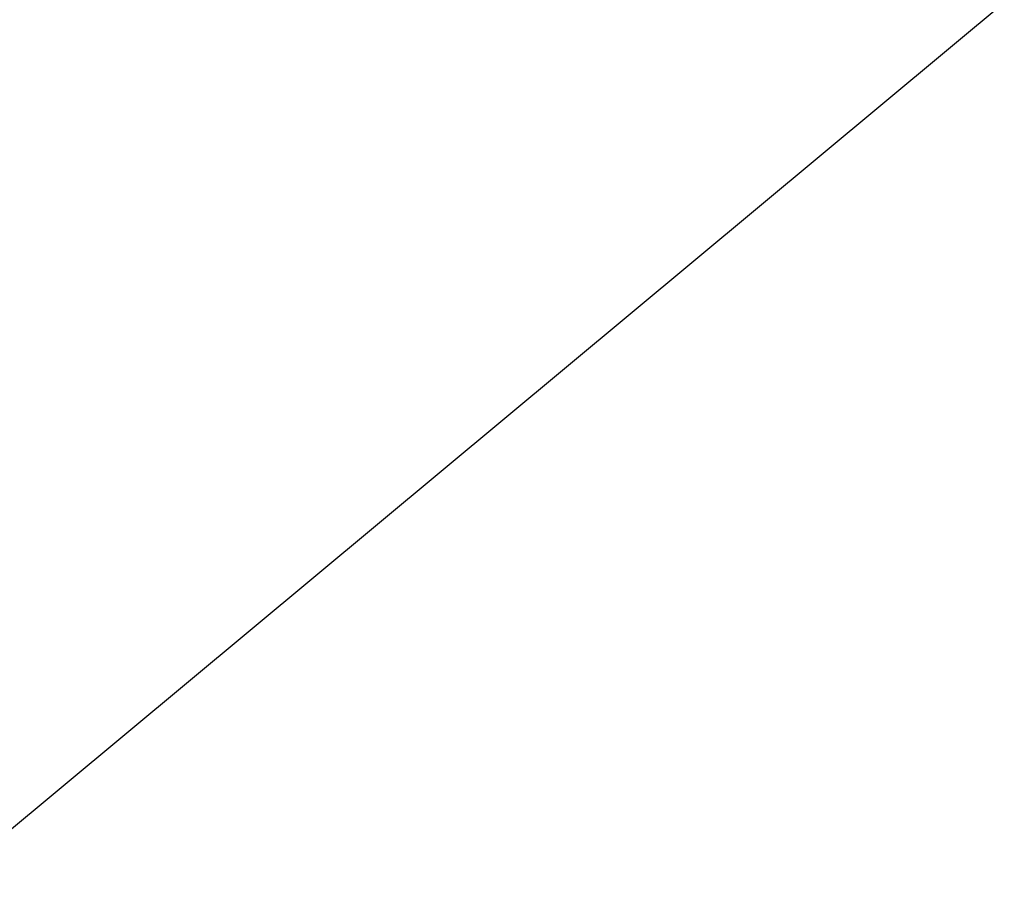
# Model space of a CAD drawing. Extents: x 448150 to 449332, y 437108 to 438384.
# Tile 6 of 46: x 448897 to 448998, y 437358 to 437449. Entities that reach past the tile are written whole.
import ezdxf

# ---------------------------------------------------------------- set-up
doc = ezdxf.new("R2010")
doc.units = 0
doc.header["$LTSCALE"] = 2
doc.header["$MEASUREMENT"] = 0
doc.linetypes.add('AUSGEZOGEN', pattern=[0])
doc.linetypes.add('STRICHPT-X3', pattern=[3, 1.5, -0.75, 0, -0.75])
for name, color, linetype in [('ACHSE', 250, 'STRICHPT-X3'), ('FBR', 8, 'CONTINUOUS'), ('Planeinteilung', 6, 'CONTINUOUS'), ('RAHMEN', 250, 'AUSGEZOGEN'), ('SCHLITZRINNE', 8, 'AUSGEZOGEN')]:
    doc.layers.add(name, color=color, linetype=linetype)

# ---------------------------------------------------------------- blocks, each defined once
blk = doc.blocks.new('1135594')
at = {"layer": 'RAHMEN'}
blk.add_line((950, 5), (950, 589), dxfattribs=at)

msp = doc.modelspace()

# ---------------------------------------------------------------- hatches: boundary and pattern name
at = {"layer": 'SCHLITZRINNE'}
h = msp.add_hatch(dxfattribs=at)
h.set_pattern_fill('_USER', color=256, scale=1.5, angle=45, style=0, pattern_type=0)
h.set_pattern_definition([(0.19809, (448696.2442, 437758.0261), (-0.005186, 1.499991), [])])
edge = h.paths.add_edge_path()
edge.add_arc((450103.94, 439168.64), 1992.85, 225.25393, 225.3265)
edge.add_arc((450104.38, 439169.08), 1993.47, 225.3265, 225.68551)
edge.add_arc((450114.11, 439179.05), 2007.4, 225.68551, 226.04327)
edge.add_arc((450116.37, 439181.4), 2010.66, 226.04327, 226.40034)
edge.add_arc((450108.35, 439172.97), 1999.02, 226.40034, 226.75845)
edge.add_arc((450107.36, 439171.92), 1997.58, 226.75845, 227.1169)
edge.add_arc((450114.22, 439179.31), 2007.66, 227.1169, 227.47445)
edge.add_arc((450112.04, 439176.93), 2004.44, 227.47445, 227.83238)
edge.add_arc((450107.82, 439172.27), 1998.16, 227.83238, 228.19088)
edge.add_arc((450107.66, 439172.09), 1997.92, 228.19088, 228.54975)
edge.add_arc((450107.03, 439171.38), 1996.96, 228.54975, 228.9087)
edge.add_arc((450111.57, 439176.59), 2003.87, 228.9087, 229.26596)
edge.add_arc((450119.09, 439185.32), 2015.39, 229.26596, 229.6222)
edge.add_arc((450115.13, 439180.66), 2009.28, 229.6222, 229.97992)
edge.add_arc((450101.81, 439164.79), 1988.56, 229.97992, 230.3395)
edge.add_arc((450135.91, 439205.92), 2041.98, 230.3395, 230.69914)
edge.add_arc((450015.79, 439059.17), 1852.34, 230.69914, 231.07675)
edge.add_arc((450440.04, 439584.51), 2527.6, 231.07675, 231.41321)
edge.add_arc((449605.18, 438538.21), 1189.04, 231.41321, 231.90377)
edge.add_arc((451876.6, 441435.45), 4870.53, 231.90377, 232.05412)
edge.add_arc((449764.39, 438726.67), 1435.57, 232.05412, 232.33105)
edge.add_arc((663048.57, 714993.47), 350453.47, 232.3310515, 232.3318237)
edge.add_arc((452105.71, 441751.77), 5260.88, 232.33184, 232.33814)
edge.add_arc((1083717.78, 1260087.56), 1038995.51, 232.33813988, 232.33882921)
edge.add_arc((362297.75, 325361.77), 141749.67, 52.3359582, 52.3410109, ccw=False)
edge.add_arc((130991.07, 25697.41), 520301.52, 52.3345817, 52.3359582, ccw=False)
edge.add_arc((597397.74, 629905.02), 242982.19, 232.3337962, 232.3367437)
edge.add_arc((1091510.3, 1270060.01), 1051651.24, 232.33674373, 232.33742474)
edge.add_arc((63904.41, -61307.14), 630166.93, 52.33651599, 52.33765249, ccw=False)
edge.add_line((448950.68, 437541.27), (448965.93, 437529.5))
edge.add_arc((450103.94, 439168.64), 1993.35, 225.25393, 225.3265)
edge.add_arc((450104.38, 439169.08), 1993.97, 225.3265, 225.63581)
h = msp.add_hatch(dxfattribs=at)
h.set_pattern_fill('_USER', color=256, scale=1.5, angle=45, style=0, pattern_type=0)
h.set_pattern_definition([(5.43336, (448830.8072, 437635.437), (-0.142032, 1.4932605), [])])
edge = h.paths.add_edge_path()
edge.add_arc((450115.13, 439180.66), 2009.78, 229.70284, 229.97992)
edge.add_arc((450101.81, 439164.79), 1989.06, 229.97992, 230.3395)
edge.add_arc((450135.91, 439205.92), 2042.48, 230.3395, 230.69914)
edge.add_arc((450015.79, 439059.17), 1852.84, 230.69914, 231.07675)
edge.add_arc((450440.04, 439584.51), 2528.1, 231.07675, 231.21142)
edge.add_arc((450103.94, 439168.64), 1992.85, 225.25393, 225.3265)
edge.add_arc((450104.38, 439169.08), 1993.47, 225.3265, 225.68551)
edge.add_arc((450114.11, 439179.05), 2007.4, 225.68551, 226.04327)
edge.add_arc((450116.37, 439181.4), 2010.66, 226.04327, 226.40034)
edge.add_arc((450108.35, 439172.97), 1999.02, 226.40034, 226.75845)
edge.add_arc((450107.36, 439171.92), 1997.58, 226.75845, 227.1169)
edge.add_arc((450114.22, 439179.31), 2007.66, 227.1169, 227.47445)
edge.add_arc((450112.04, 439176.93), 2004.44, 227.47445, 227.83238)
edge.add_arc((450107.82, 439172.27), 1998.16, 227.83238, 228.19088)
edge.add_arc((450107.66, 439172.09), 1997.92, 228.19088, 228.54975)
edge.add_arc((450107.03, 439171.38), 1996.96, 228.54975, 228.9087)
edge.add_arc((450111.57, 439176.59), 2003.87, 228.9087, 229.26596)
edge.add_arc((450119.09, 439185.32), 2015.39, 229.26596, 229.6222)
edge.add_arc((450115.13, 439180.66), 2009.28, 229.6222, 229.97992)
edge.add_arc((450101.81, 439164.79), 1988.56, 229.97992, 230.3395)
edge.add_arc((450135.91, 439205.92), 2041.98, 230.3395, 230.69914)
edge.add_arc((450015.79, 439059.17), 1852.34, 230.69914, 231.07675)
edge.add_arc((450440.04, 439584.51), 2527.6, 231.07675, 231.41321)
edge.add_arc((449605.18, 438538.21), 1189.04, 231.41321, 231.90377)
edge.add_arc((451876.6, 441435.45), 4870.53, 231.90377, 232.05412)
edge.add_arc((449764.39, 438726.67), 1435.57, 232.05412, 232.33105)
edge.add_arc((663048.57, 714993.47), 350453.47, 232.3310515, 232.3318237)
edge.add_arc((452105.71, 441751.77), 5260.88, 232.33184, 232.33814)
edge.add_arc((1083717.78, 1260087.56), 1038995.51, 232.33813988, 232.33882921)
edge.add_arc((362297.75, 325361.77), 141749.67, 52.3359582, 52.3410109, ccw=False)
edge.add_arc((130991.07, 25697.41), 520301.52, 52.3345817, 52.3359582, ccw=False)
edge.add_arc((597397.74, 629905.02), 242982.19, 232.3337962, 232.3367437)
edge.add_arc((1091510.3, 1270060.01), 1051651.24, 232.33674373, 232.33742474)
edge.add_arc((63904.41, -61307.14), 630166.93, 52.33651599, 52.33765249, ccw=False)
edge.add_line((448950.68, 437541.27), (448965.93, 437529.5))

# ---------------------------------------------------------------- linework, layer by layer
at = {"layer": 'ACHSE'}
msp.add_lwpolyline([(448892.53, 437588.68, 0.000003), (448902.42, 437581.04, -0.000022), (448912.32, 437573.41, -0.000006), (448922.22, 437565.77, 0.000013), (448932.11, 437558.13, 0.000003), (448942.01, 437550.49, -0.000005), (448951.9, 437542.85, -0.000002), (448981.59, 437519.94, 0.000001), (449011.27, 437497.03, 0), (449049.14, 437467.8, 0), (449090.43, 437435.92, 0.000002), (449130.01, 437405.37, -0.000003), (449169.59, 437374.82, -0.000001), (449183.7, 437363.93, 0.000004)], format="xyb", dxfattribs=at)
at = {"layer": 'FBR'}
for points in [[(448893.75, 437590.26, 0.000003), (448903.65, 437582.63, -0.000022), (448913.54, 437574.99, -0.000006), (448923.44, 437567.35, 0.000013), (448933.33, 437559.71, 0.000003), (448943.23, 437552.07, -0.000005), (448953.12, 437544.44, -0.000002), (448982.81, 437521.52), (449012.49, 437498.61), (449035.23, 437481.06), (449050.36, 437469.38), (449091.65, 437437.51, 0.000002), (449131.24, 437406.96, -0.000003), (449170.82, 437376.41, -0.000001), (449185.28, 437365.24, -0.000001)], [(448881.99, 437575.03, 0.000003), (448891.88, 437567.39, -0.000022), (448901.78, 437559.75, -0.000006), (448911.67, 437552.11, 0.000013), (448921.57, 437544.47, 0.000003), (448931.46, 437536.84, -0.000005), (448941.36, 437529.2, -0.000002), (448971.05, 437506.29), (449000.73, 437483.37), (449002.07, 437482.34)], [(448965.93, 437529.5), (448980.36, 437518.36), (449010.05, 437495.44), (449032.79, 437477.89), (449047.91, 437466.22), (449089.21, 437434.34, 0.000002), (449128.79, 437403.79, -0.000003), (449168.37, 437373.24, -0.000001), (449182.13, 437362.62, -0.000001)]]:
    msp.add_lwpolyline(points, format="xyb", dxfattribs=at)
at = {"layer": 'SCHLITZRINNE'}
msp.add_lwpolyline([(448891.31, 437587.1, 0.000003), (448901.2, 437579.46, -0.000022), (448911.1, 437571.82, -0.000006), (448920.99, 437564.18, 0.000013), (448930.89, 437556.55, 0.000003), (448940.78, 437548.91, -0.000005), (448950.68, 437541.27, -0.000001), (448965.93, 437529.5, 0.000001)], format="xyb", dxfattribs=at)

# ---------------------------------------------------------------- block references
at = {"layer": 'Planeinteilung', "linetype": 'Continuous', "rotation": 309.7713901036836}
msp.add_blockref('1135594', (448149.7, 437980.02), dxfattribs=at)

doc.saveas('drawing.dxf')
